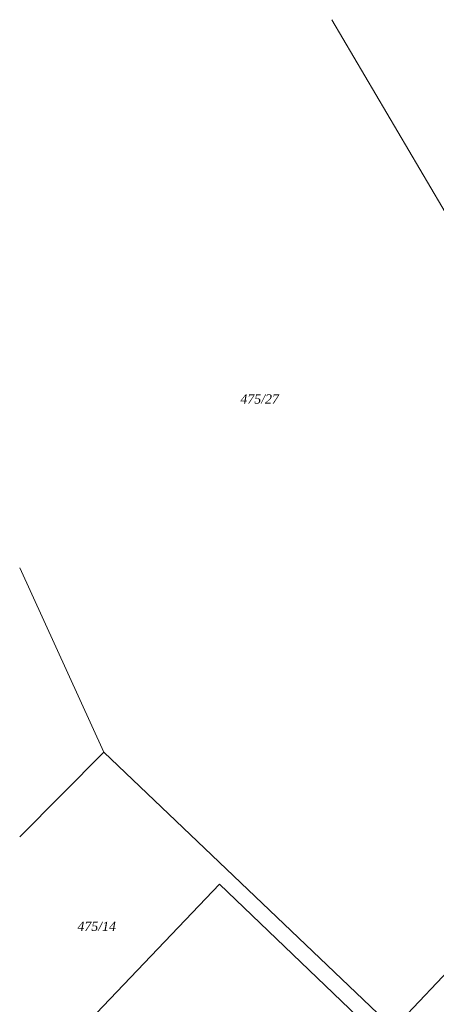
# Model space of a CAD drawing. Header units: metres. Extents: x -610187 to -609588, y -1142834 to -1142325.
# Tile 3 of 10: x -610187 to -610119, y -1142732 to -1142571. Entities that reach past the tile are written whole.
import ezdxf

# ---------------------------------------------------------------- set-up
doc = ezdxf.new("R2010")
doc.units = ezdxf.units.M
doc.header["$MEASUREMENT"] = 0
doc.layers.add('0_KATASTRÁLNÍ MAPA - PŘEKRESLENÁ_Pero_č.__32', color=7, linetype='Continuous', lineweight=13, true_color=0x00a8e8)
doc.layers.add('Vrstva 7', color=7, linetype='Continuous', lineweight=0)
doc.styles.add('GENERATED_STYLE_2', font='ANTQUAI.TTF')
doc.linetypes.add('2.123  PL VP', pattern='A,2.5,[7,dgnlstyle-situace.shx,S=0.005619,R=0,X=0,Y=0],2.5', length=5)

msp = doc.modelspace()

# ---------------------------------------------------------------- linework, layer by layer
at = {"layer": '0_KATASTRÁLNÍ MAPA - PŘEKRESLENÁ_Pero_č.__32', "linetype": 'Continuous', "flags": 128}
for points in [[(-610076.27, -1142683.18), (-610075.91, -1142681.49), (-610098.19, -1142635.71), (-610105.74, -1142622.96), (-610136.29, -1142571.02)], [(-610173.62, -1142690.86), (-610187.36, -1142660.71)], [(-610124.09, -1142738.11), (-610173.62, -1142690.86), (-610187.36, -1142704.74)], [(-610181.57, -1142740.67), (-610154.66, -1142712.47), (-610128.07, -1142737.98)]]:
    msp.add_lwpolyline(points, dxfattribs=at)
at = {"layer": 'Vrstva 7', "color": 6, "linetype": '2.123  PL VP', "lineweight": 0, "flags": 128}
msp.add_lwpolyline([(-610075.86, -1142681.35), (-610089.34, -1142695.95), (-610096.76, -1142704.04), (-610104.7, -1142712.75), (-610116.23, -1142725.53), (-610127.79, -1142737.79)], dxfattribs=at)

# ---------------------------------------------------------------- texts
at = {"layer": '0_KATASTRÁLNÍ MAPA - PŘEKRESLENÁ_Pero_č.__32', "linetype": 'Continuous', "char_height": 1.5, "attachment_point": 1, "style": 'GENERATED_STYLE_2'}
for s, insert in [('\\A1;{\\fBook Antiqua|b0|i1|c238|p18;475/27}', (-610151.26, -1142632.33)), ('\\A1;{\\fBook Antiqua|b0|i1|c238|p18;475/14}', (-610177.91, -1142718.61))]:
    msp.add_mtext(s, dxfattribs=dict(at, insert=insert))

doc.saveas('drawing.dxf')
